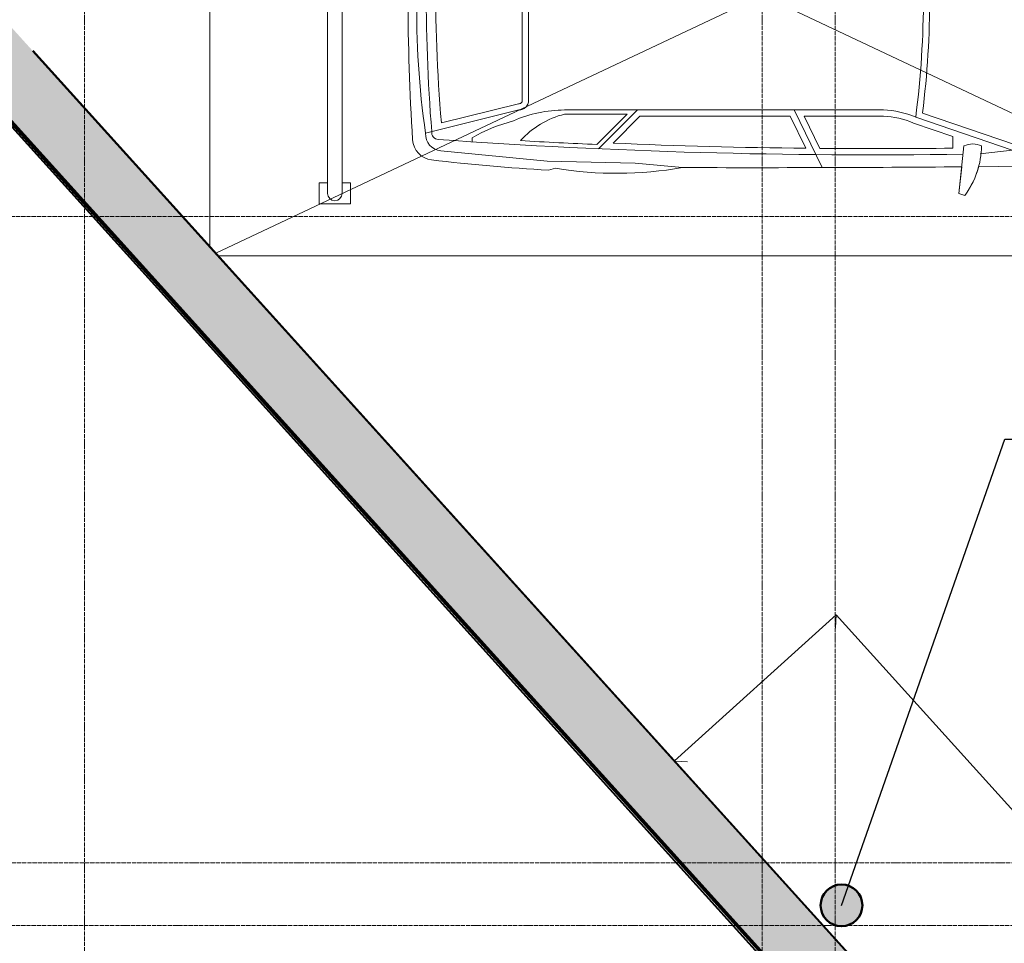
# Model space of a CAD drawing. Header units: millimetres. Extents: x -290 to 116110, y -2975 to 80225.
# Tile 15 of 247: x 47679 to 52401, y 18175 to 22604. Entities that reach past the tile are written whole.
import ezdxf
from ezdxf import colors
from ezdxf.entities.mleader import LeaderData, LeaderLine
from ezdxf.math import Vec2, Vec3

# ---------------------------------------------------------------- set-up
doc = ezdxf.new("R2010")
doc.units = ezdxf.units.MM
for name, pattern in [('ADSK_Линия сетки', [25, 20, -2.5, 0, -2.5]), ('ADSK_Линия сетки_2_', [25, 20, -2.5, 0, -2.5]), ('CONTINOUS', [0])]:
    doc.linetypes.add(name, pattern=pattern)
for name, color, linetype, lineweight in [('Каркас несущий', 7, 'Continuous', 18), ('КИП_выноска', 6, 'Continuous', 25), ('КИП_прибор', 140, 'Continuous', 50), ('Окна', 7, 'Continuous', 18), ('Оси', 7, 'Continuous', 9), ('Парковка', 7, 'Continuous', 18), ('Стены разрез', 7, 'Continuous', 40), ('Стены штриховка', 7, 'Continuous', 40), ('Элементы узлов', 7, 'Continuous', 18)]:
    doc.layers.add(name, color=color, linetype=linetype, lineweight=lineweight)
doc.styles.add('Arial', font='arial.ttf', dxfattribs={"width": 0.85, "height": 350})
doc.styles.add('GOST 2.304', font='simplex.shx', dxfattribs={"width": 0.65, "oblique": 15})

# ---------------------------------------------------------------- blocks, each defined once
blk = doc.blocks.new('105_Приямок_C крышкой - 1000х2000-V22-B2_-11_400__На лист секция 4_-11_400')
at = {"layer": 'Каркас несущий', "color": 253, "true_color": 0xaaaaaa}
for p, q in [((-1000, 477.5), (-1045, 522.5)), ((1000, 477.5), (1045, 522.5)), ((-1000, -477.5), (-1043, -520.5)), ((1000, -477.5), (1043, -520.5))]:
    blk.add_line(p, q, dxfattribs=at)
at = {"layer": 'Окна', "color": 253, "true_color": 0xaaaaaa}
for p, q in [((-1045, -520.5), (-1045, 522.5)), ((-1045, 522.5), (1045, 522.5)), ((1045, 522.5), (1045, -520.5))]:
    blk.add_line(p, q, dxfattribs=at)
blk = doc.blocks.new('199_Парковочные места 3 класса и МГН - Средний класс-V66-B2_-11_400__На лист секция 4_-11_400')
at = {"layer": 'Парковка', "color": 253, "true_color": 0xaaaaaa}
for p, q in [((0, 0), (2486, -5270.3)), ((727.2, -3758.4), (2500, 0)), ((2500, 0), (2500, -5257.6)), ((2150, -4625), (2150, -4665)), ((2150, -4625), (2250, -4625)), ((2250, -4625), (2250, -4775)), ((977.2, -4665), (2200, -4665)), ((899.5, -4735), (2200, -4735)), ((2150, -4735), (2150, -4775)), ((2150, -4775), (2250, -4775)), ((2453.1, -5300), (0, -5300))]:
    blk.add_line(p, q, dxfattribs=at)
blk.add_arc((2200, -4700), 35, 270, 90, dxfattribs=at)
at = {"layer": 'Элементы узлов', "color": 253, "true_color": 0xaaaaaa}
for p, q in [((1964.9, -1440), (1814.4, -1881.5)), ((1992.3, -1452.5), (1834.9, -1914.3)), ((1992.3, -1452.5), (2010.9, -1604.6)), ((2071.8, -1612.5), (2069.9, -1418.4)), ((2071.8, -1612.5), (2069.9, -1418.4)), ((2200.1, -1706.8), (1971.9, -1682.8)), ((2072.4, -1693.4), (2200.1, -1706.8)), ((2209.8, -1678.4), (2200.1, -1706.8)), ((2200.1, -1706.8), (2209.8, -1678.4)), ((1927.3, -1736.3), (1862.8, -1925.3)), ((1927.3, -1736.3), (1982.9, -1736.3)), ((1800, -2069.1), (1799.9, -3598.1)), ((1830, -2069.4), (1830, -2449.4)), ((1800, -2497.5), (2076.1, -2362.6)), ((1830, -2449.4), (1984.3, -2374)), ((1830, -2516.2), (1983.6, -2441.1)), ((1830, -2516.2), (1830, -3236.7)), ((2054.4, -3259.9), (2076.1, -3033.4)), ((1799.9, -3249.1), (1986, -3435.1)), ((1830, -3236.7), (1959, -3365.7)), ((1819.9, -3297.4), (1819.9, -3598.1)), ((1819.9, -3297.4), (1965.6, -3443)), ((2045.1, -3681.8), (2054.4, -3259.9)), ((1995.8, -4192.1), (2045.1, -3681.8)), ((2088.5, -3675.6), (2079.2, -3641.5)), ((2088.5, -3675.6), (2079.2, -3641.5)), ((1253.8, -3770.9), (1753.8, -3770.9)), ((1253.8, -3800.9), (1753.8, -3800.9)), ((1769.7, -3819.8), (1861.7, -4188.9)), ((1799.9, -3817), (1911.6, -4265.1)), ((1933.4, -4041.7), (1952.6, -4041.7))]:
    blk.add_line(p, q, dxfattribs=at)
for centre, radius, start, end in [((2063.5, -1640.4), 100.9, 155.1844, 204.8156), ((1962, -2019.9), 421.9, 54.0334, 88.6551), ((1962, -2019.9), 421.9, 54.0334, 74.9198), ((-27492.1, -2117.9), 29507.5, 355.94567, 0.83663), ((-119787.1, -2693.9), 121863.7, 359.840376, 0.470422), ((-119787.1, -2693.9), 121863.7, 359.840376, 0.470422), ((-27492.1, -2117.9), 29477.5, 359.50208, 0.74176), ((1253.8, -6444.6), 4567.5, 82.6909, 97.3089), ((1253.8, -6444.6), 4597.5, 82.9964, 97.0033), ((2199.5, -2077.9), 399.7, 155.8269, 178.7333), ((2199.5, -2077.9), 369.7, 155.614, 178.6829), ((-27492.1, -2117.9), 29477.5, 357.57386, 359.37165), ((309.7, -3346.5), 1793.9, 350.5335, 10.0508), ((309.7, -3346.5), 1793.9, 350.5335, 10.0508), ((-27492.1, -2117.9), 29487.5, 356.7104, 357.42426), ((2403.2, -3598.1), 603.3, 179.9999, 204.0001), ((2237.6, -3491.9), 431, 194.2603, 227.5583), ((-6698.4, -3181.8), 8800.8, 353.11645, 356.78329), ((-6698.4, -3181.8), 8800.8, 353.11645, 356.78329), ((1753.8, -3817), 46.1, 0, 90), ((1753.8, -3817), 16.1, 350.2127, 90), ((2610.7, -3648.4), 783.2, 194.4186, 210.1446), ((1253.8, 2688.8), 6904.6, 269.02753, 275.0511), ((1915.1, -4184.1), 81.1, 267.5771, 354.3071), ((1253.8, 3792.2), 8053.7, 269.46657, 274.62811), ((1907.8, -4201.7), 33.8, 262.905, 355.9457), ((1936.5, -4224.2), 103.1, 273.6407, 353.1165), ((1936.5, -4224.2), 103.1, 273.6407, 353.1165), ((1322.3, -179.7), 4127.7, 269.0501, 278.2092), ((1257.8, 6442.3), 10791.2, 270.0054, 273.64072), ((1257.8, 6442.3), 10791.2, 270.0054, 273.64072)]:
    blk.add_arc(centre, radius, start, end, dxfattribs=at)
blk = doc.blocks.new('135_SLK_GD_AR_rvt-1-B2_-11_400__На лист секция 4_-11_400')
at = {"layer": 'Стены разрез', "color": 253, "true_color": 0xaaaaaa}
for p, q in [((-13087857.4, -9276508.2), (-13076560.6, -9289010.6)), ((-13076560.5, -9289007.7), (-13087855.9, -9276506.8))]:
    blk.add_line(p, q, dxfattribs=at)
at = {"layer": 'Окна', "color": 253, "lineweight": 18, "true_color": 0xaaaaaa, "rotation": 312.100000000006}
blk.add_blockref('105_Приямок_C крышкой - 1000х2000-V22-B2_-11_400__На лист секция 4_-11_400', (-13083693.3, -9280337.3), dxfattribs=at)
at = {"layer": 'Парковка', "color": 253, "lineweight": 18, "true_color": 0xaaaaaa, "rotation": 269.999999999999}
blk.add_blockref('199_Парковочные места 3 класса и МГН - Средний класс-V66-B2_-11_400__На лист секция 4_-11_400', (-13081709.7, -9274990.3), dxfattribs=at)
blk = doc.blocks.new('135_SLK_GD_KR_rvt-1-B2_-11_400__На лист секция 4_-11_400')
at = {"layer": 'Стены разрез', "lineweight": 9, "true_color": 0xaaaaaa}
h = blk.add_hatch(dxfattribs=at)
h.set_pattern_fill('FP_12', color=253, style=0, pattern_type=2)
h.set_pattern_definition([(45, (0, 0), (-314.308964, 314.308964), []), (45, (314.3, 0), (-314.308964, 314.308964), [555.625, -111.125, 3.353, -107.772])])
h.paths.add_polyline_path([(-13071438, -9294679.9), (-13111492.9, -9250350.3), (-13111897.2, -9250350.3), (-13071841.6, -9294679.9), (-13071710.4, -9294679.9)])
at = {"layer": 'Оси', "color": 254, "linetype": 'ADSK_Линия сетки_2_', "true_color": 0xe5e5e5}
blk.add_line((-13132712.8, -9280400.3), (-13037493.1, -9280400.3), dxfattribs=at)
at = {"layer": 'Стены разрез', "color": 253, "true_color": 0xaaaaaa}
for p, q in [((-13111912, -9250363.7), (-13071869.2, -9294679.9)), ((-13076560.6, -9289010.6), (-13087857.4, -9276508.2))]:
    blk.add_line(p, q, dxfattribs=at)
at = {"layer": 'Стены штриховка', "color": 253, "true_color": 0xaaaaaa}
for p, q in [((-13111904.6, -9250357), (-13071855.8, -9294679.9)), ((-13111901.6, -9250354.3), (-13071850.4, -9294679.9)), ((-13111898.7, -9250351.6), (-13071845, -9294679.9)), ((-13111897.2, -9250350.3), (-13071842.3, -9294679.9)), ((-13071842.3, -9294679.9), (-13111897.2, -9250350.3))]:
    blk.add_line(p, q, dxfattribs=at)
blk = doc.blocks.new('A$Cc005853f')
at = {"layer": 'Оси', "color": 253, "linetype": 'ADSK_Линия сетки', "true_color": 0xaaaaaa}
for p, q in [((45903.1, 2607.6), (45903.1, 76891.8)), ((49153.1, 2607.6), (49153.1, 76891.9)), ((49503.1, 2607.6), (49503.1, 76892)), ((96019.7, 20739.4), (2673, 20739.4)), ((96019.7, 17339.4), (2673, 17339.4))]:
    blk.add_line(p, q, dxfattribs=at)
at = {"lineweight": 5}
for name in ['135_SLK_GD_KR_rvt-1-B2_-11_400__На лист секция 4_-11_400', '135_SLK_GD_AR_rvt-1-B2_-11_400__На лист секция 4_-11_400']:
    blk.add_blockref(name, (13133512.8, 9298039.8), dxfattribs=at)
blk = doc.blocks.new('Датчик')
h = blk.add_hatch(color=0)
h.dxf.hatch_style = 1
h.paths.add_polyline_path([(-1, 0, 1), (1, 0, 1)])
at = {"color": 0}
blk.add_circle((0, 0), 1, dxfattribs=at)
at = {"color": 0, "linetype": 'CONTINOUS', "lineweight": 25, "style": 'GOST 2.304', "width": 0.85, "flags": 1}
blk.add_attdef('ИМЯ', (-2.816, 1.555), '', height=2.5, dxfattribs=at)
blk = doc.blocks.new('_None')

msp = doc.modelspace()

# ---------------------------------------------------------------- block references
msp.add_blockref('A$Cc005853f', (2087, 921.7))

# ---------------------------------------------------------------- next in the draw order: block references
at = {"layer": 'КИП_прибор', "linetype": 'Continuous', "xscale": 100, "yscale": 100, "zscale": 100}
msp.add_blockref('Датчик', (51619.9, 18357.2), dxfattribs=at)

# ---------------------------------------------------------------- next in the draw order: leaders
at = {"layer": 'КИП_выноска'}
ml = msp.add_multileader_mtext('Standard', dxfattribs=at)
ml.set_content('LS1.13.1...LS1.13.4\\PДН1.13.1, ДН1.13.2', color=256, style='Arial')
ml.set_leader_properties(color=256, linetype='ByLayer', lineweight=-1)
ml.set_arrow_properties(name='NONE')
ml.build(insert=Vec2(0, 0))
ml.multileader.update_dxf_attribs({"has_dogleg": 0, "text_left_attachment_type": 6, "text_right_attachment_type": 6, "dogleg_length": 0.5, "arrow_head_size": 300})
ctx = ml.context
ctx.base_point, ctx.char_height, ctx.arrow_head_size, ctx.landing_gap_size, ctx.plane_origin = Vec3(52403.3, 20593.3), 250, 300, 100, Vec3(52948.5, 18041.1)
ctx.left_attachment, ctx.right_attachment = 6, 6
notes = []
notes.append((ctx, [(0, (1, 1, 0), (52402.8, 20593.3), (1, 0), 0.5, [(0, [(51619.9, 18357.2)], 0, [])])]))
ctx.mtext.insert, ctx.mtext.width, ctx.mtext.flow_direction = Vec3(52503.3, 20901.6), 3078.848, 5
ctx.mtext.has_bg_fill, ctx.mtext.bg_color, ctx.mtext.bg_scale_factor, ctx.mtext.bg_transparency, ctx.mtext.use_window_bg_color = 1, -1027028792, 1.5, 0, 1
for ctx, leaders in notes:
    for number, flags, end, landing, length, lines in leaders:
        leader = LeaderData()
        leader.index, (leader.has_last_leader_line, leader.has_dogleg_vector, leader.attachment_direction) = number, flags
        leader.last_leader_point, leader.dogleg_vector, leader.dogleg_length = Vec3(end), Vec3(landing), length
        for number, points, colour, breaks in lines:
            line = LeaderLine()
            line.index, line.vertices, line.color, line.breaks = number, Vec3.list(points), colors.encode_raw_color(colour), breaks
            leader.lines.append(line)
        ctx.leaders.append(leader)

doc.saveas('drawing.dxf')
